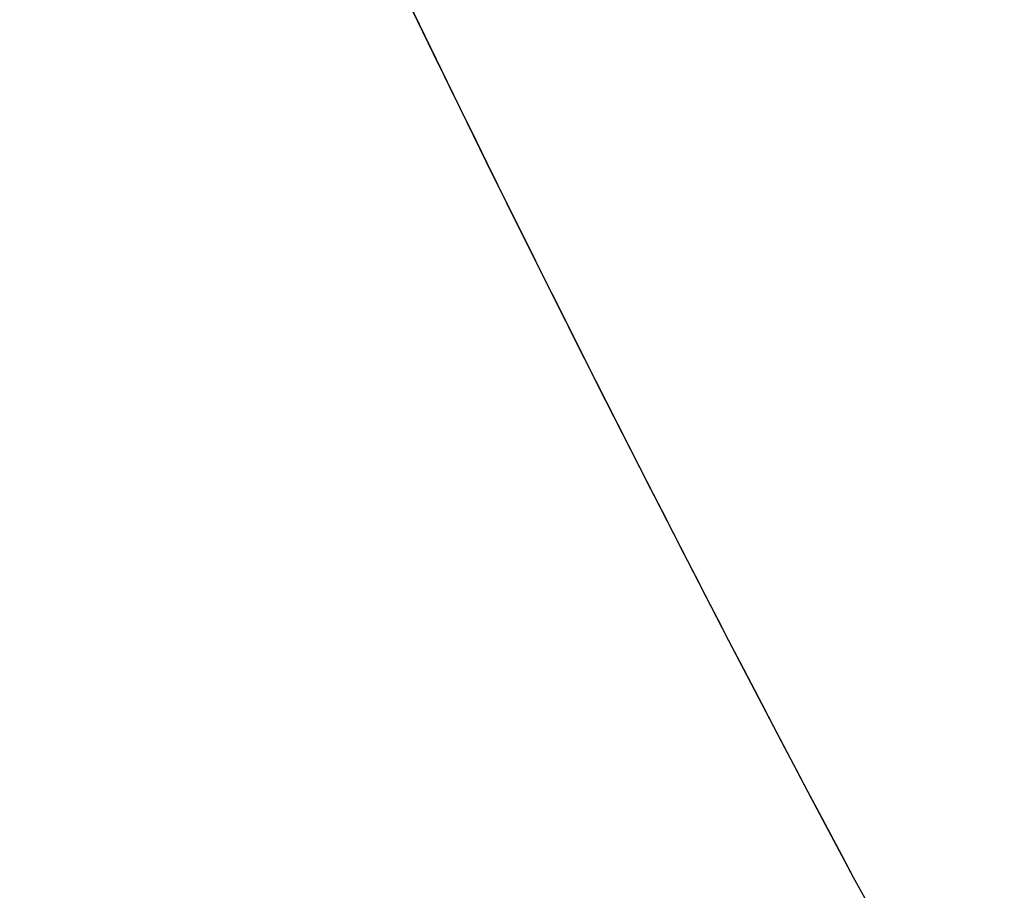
# Model space of a CAD drawing. Header units: centimetres. Extents: x -10 to 8.9, y -34.1 to -8.
# Tile 136 of 256: x -7.3 to -7.268, y -33.5907 to -33.5624. Entities that reach past the tile are written whole.
import ezdxf

# ---------------------------------------------------------------- set-up
doc = ezdxf.new("R2010")
doc.units = ezdxf.units.CM
doc.layers.add('Default', color=7, linetype='Continuous', true_color=0x000000)

msp = doc.modelspace()

# ---------------------------------------------------------------- linework, layer by layer
at = {"layer": 'Default', "extrusion": (0, 0, -1)}
for centre, radius, start, end in [((6.55, -33.205, 0.8042), 0.8192, 331.944822, 23.135016), ((6.55, -33.205, 0.53), 0.75, 180, 0), ((6.55, -33.205, -0.2075), 0.75, 180, 0)]:
    msp.add_arc(centre, radius, start, end, dxfattribs=at)
at = {"layer": 'Default'}
for centre, radius, start, end in [((-6.55, -33.205, -0.16125), 0.75, 180, 243.19189), ((-6.55, -33.205, -0.8725), 0.7275, 187.900723, 217.099277)]:
    msp.add_arc(centre, radius, start, end, dxfattribs=at)
msp.add_open_spline([(-7.27294, -33.590287, -0.8042), (-7.288791, -33.560545, -0.804869), (-7.316903, -33.498919, -0.806218), (-7.347265, -33.402126, -0.808233), (-7.362309, -33.319762, -0.809864), (-7.368232, -33.253917, -0.811124), (-7.369692, -33.204725, -0.812036), (-7.368199, -33.155248, -0.812954), (-7.362069, -33.08826, -0.814236), (-7.346496, -33.004489, -0.815897), (-7.315079, -32.906161, -0.817948), (-7.286016, -32.843691, -0.819321), (-7.269642, -32.813587, -0.82)], degree=3, knots=[0, 0, 0, 0, 1.004412, 2.008825, 3.013237, 3.515443, 4.01765, 4.52851, 5.03937, 6.06109, 7.082811, 8.104531, 8.104531, 8.104531, 8.104531], dxfattribs=at)
msp.add_open_spline([(-6.55, -34.013315, -0.793315), (-6.57077, -34.013561, -0.793561), (-6.612388, -34.012459, -0.794061), (-6.67467, -34.005996, -0.794831), (-6.736457, -33.994718, -0.795618), (-6.7973, -33.978661, -0.796415), (-6.856516, -33.95803, -0.797214), (-6.91412, -33.932821, -0.798015), (-6.96942, -33.90334, -0.798808), (-7.022368, -33.869636, -0.799592), (-7.072562, -33.831945, -0.800362), (-7.119836, -33.790366, -0.801113), (-7.163888, -33.745111, -0.801854), (-7.204241, -33.69672, -0.802621), (-7.240748, -33.64543, -0.803399), (-7.262669, -33.60899, -0.803932), (-7.27294, -33.590287, -0.8042)], degree=3, dxfattribs=at)

doc.saveas('drawing.dxf')
